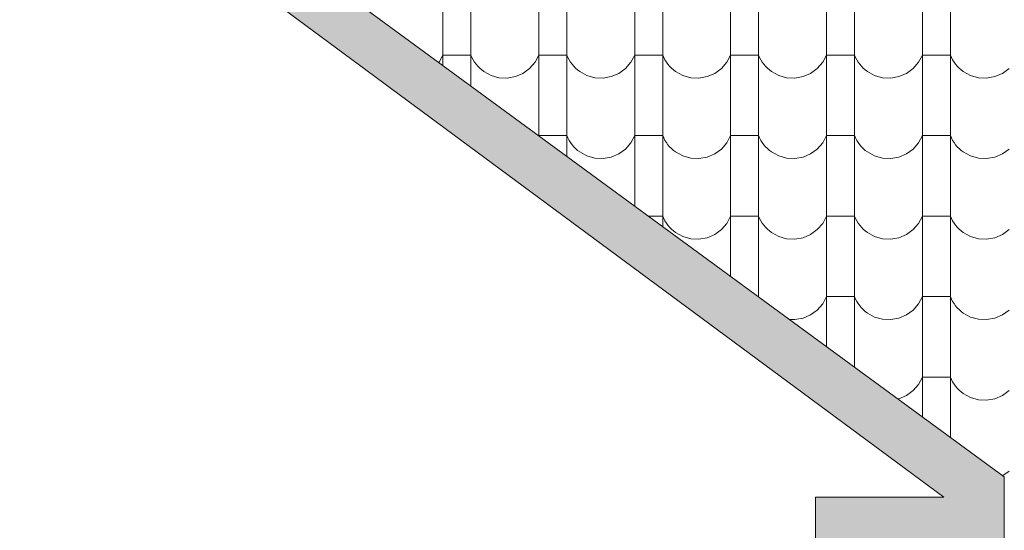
# Model space of a CAD drawing. Header units: millimetres. Extents: x -29624 to 9939, y -6894 to 6495.
# Tile 129 of 243: x -5505 to -5166, y -5498 to -5322. Entities that reach past the tile are written whole.
import ezdxf

# ---------------------------------------------------------------- set-up
doc = ezdxf.new("R2010")
doc.units = ezdxf.units.MM
doc.header["$MEASUREMENT"] = 0
doc.layers.add('810-G Ogólne', color=7, linetype='Continuous')
doc.layers.add('990-D Import IFC', color=7, linetype='Continuous')

# ---------------------------------------------------------------- blocks, each defined once
blk = doc.blocks.new('*X1836', base_point=(515069.4, 47309.9))
at = {"layer": '990-D Import IFC', "color": 251, "linetype": 'Continuous', "lineweight": 13, "true_color": 0x6a6a6a}
for p, q in [((667151.4, -40776.1), (667151.4, -41053.1)), ((667247.5, -40776.1), (667247.5, -41053.1)), ((667481.4, -40776.1), (667481.4, -41053.1)), ((667577.5, -40776.1), (667577.5, -41053.1)), ((667811.4, -40776.1), (667811.4, -41053.1)), ((667907.5, -40776.1), (667907.5, -41053.1)), ((668141.4, -40776.1), (668141.4, -41053.1)), ((668237.5, -40776.1), (668237.5, -41053.1)), ((668471.4, -40776.1), (668471.4, -41053.1)), ((668567.5, -40776.1), (668567.5, -41053.1)), ((668801.4, -40776.1), (668801.4, -41053.1)), ((668897.5, -40776.1), (668897.5, -41053.1)), ((667151.4, -41053.1), (667151.4, -41197.2)), ((667247.5, -41053.1), (667247.5, -41267.6)), ((667481.4, -41053.1), (667481.4, -41330.1)), ((667577.5, -41053.1), (667577.5, -41330.1)), ((667811.4, -41053.1), (667811.4, -41330.1)), ((667907.5, -41053.1), (667907.5, -41330.1)), ((668141.4, -41053.1), (668141.4, -41330.1)), ((668237.5, -41053.1), (668237.5, -41330.1)), ((668471.4, -41053.1), (668471.4, -41330.1)), ((668567.5, -41053.1), (668567.5, -41330.1)), ((668801.4, -41053.1), (668801.4, -41330.1)), ((668897.5, -41053.1), (668897.5, -41330.1)), ((667138.1, -41186.2), (667151.4, -41161.2)), ((667199.4, -41161.2), (667151.4, -41161.2)), ((667247.5, -41161.2), (667199.4, -41161.2)), ((667247.5, -41161.2), (667251.1, -41169.5)), ((667251.1, -41169.5), (667255.4, -41177.6)), ((667468.1, -41186.2), (667481.4, -41161.2)), ((667529.4, -41161.2), (667481.4, -41161.2)), ((667577.5, -41161.2), (667529.4, -41161.2)), ((667577.5, -41161.2), (667581.1, -41169.5)), ((667581.1, -41169.5), (667585.4, -41177.6)), ((667798.1, -41186.2), (667811.4, -41161.2)), ((667859.4, -41161.2), (667811.4, -41161.2)), ((667907.5, -41161.2), (667859.4, -41161.2)), ((667907.5, -41161.2), (667911.1, -41169.5)), ((667911.1, -41169.5), (667915.4, -41177.6)), ((668128.1, -41186.2), (668141.4, -41161.2)), ((668189.4, -41161.2), (668141.4, -41161.2)), ((668237.5, -41161.2), (668189.4, -41161.2)), ((668237.5, -41161.2), (668241.1, -41169.5)), ((668241.1, -41169.5), (668245.4, -41177.6)), ((668458.1, -41186.2), (668471.4, -41161.2)), ((668519.4, -41161.2), (668471.4, -41161.2)), ((668567.5, -41161.2), (668519.4, -41161.2)), ((668567.5, -41161.2), (668571.1, -41169.5)), ((668571.1, -41169.5), (668575.4, -41177.6)), ((668788.1, -41186.2), (668801.4, -41161.2)), ((668849.4, -41161.2), (668801.4, -41161.2)), ((668897.5, -41161.2), (668849.4, -41161.2)), ((668897.5, -41161.2), (668901.1, -41169.5)), ((668901.1, -41169.5), (668905.4, -41177.6)), ((667137.4, -41187), (667138.1, -41186.2)), ((667255.4, -41177.6), (667260.2, -41185.3)), ((667260.2, -41185.3), (667265.5, -41192.7)), ((667265.5, -41192.7), (667271.4, -41199.6)), ((667271.4, -41199.6), (667277.8, -41206.1)), ((667449.4, -41207.7), (667468.1, -41186.2)), ((667585.4, -41177.6), (667590.2, -41185.3)), ((667590.2, -41185.3), (667595.5, -41192.7)), ((667595.5, -41192.7), (667601.4, -41199.6)), ((667601.4, -41199.6), (667607.8, -41206.1)), ((667779.4, -41207.7), (667798.1, -41186.2)), ((667915.4, -41177.6), (667920.2, -41185.3)), ((667920.2, -41185.3), (667925.5, -41192.7)), ((667925.5, -41192.7), (667931.4, -41199.6)), ((667931.4, -41199.6), (667937.8, -41206.1)), ((668109.4, -41207.7), (668128.1, -41186.2)), ((668245.4, -41177.6), (668250.2, -41185.3)), ((668250.2, -41185.3), (668255.5, -41192.7)), ((668255.5, -41192.7), (668261.4, -41199.6)), ((668261.4, -41199.6), (668267.8, -41206.1)), ((668439.4, -41207.7), (668458.1, -41186.2)), ((668575.4, -41177.6), (668580.2, -41185.3)), ((668580.2, -41185.3), (668585.5, -41192.7)), ((668585.5, -41192.7), (668591.4, -41199.6)), ((668591.4, -41199.6), (668597.8, -41206.1)), ((668769.4, -41207.7), (668788.1, -41186.2)), ((668905.4, -41177.6), (668910.2, -41185.3)), ((668910.2, -41185.3), (668915.5, -41192.7)), ((668915.5, -41192.7), (668921.4, -41199.6)), ((668921.4, -41199.6), (668927.8, -41206.1)), ((667277.8, -41206.1), (667284.6, -41212.2)), ((667284.6, -41212.2), (667291.9, -41217.7)), ((667291.9, -41217.7), (667316.7, -41231.4)), ((667316.7, -41231.4), (667344.1, -41239.1)), ((667372.4, -41240.5), (667400.4, -41235.5)), ((667400.4, -41235.5), (667426.5, -41224.4)), ((667426.5, -41224.4), (667449.4, -41207.7)), ((667607.8, -41206.1), (667614.6, -41212.2)), ((667614.6, -41212.2), (667621.9, -41217.7)), ((667621.9, -41217.7), (667646.7, -41231.4)), ((667646.7, -41231.4), (667674.1, -41239.1)), ((667702.4, -41240.5), (667730.4, -41235.5)), ((667730.4, -41235.5), (667756.5, -41224.4)), ((667756.5, -41224.4), (667779.4, -41207.7)), ((667937.8, -41206.1), (667944.6, -41212.2)), ((667944.6, -41212.2), (667951.9, -41217.7)), ((667951.9, -41217.7), (667976.7, -41231.4)), ((667976.7, -41231.4), (668004.1, -41239.1)), ((668032.4, -41240.5), (668060.4, -41235.5)), ((668060.4, -41235.5), (668086.5, -41224.4)), ((668086.5, -41224.4), (668109.4, -41207.7)), ((668267.8, -41206.1), (668274.6, -41212.2)), ((668274.6, -41212.2), (668281.9, -41217.7)), ((668281.9, -41217.7), (668306.7, -41231.4)), ((668306.7, -41231.4), (668334.1, -41239.1)), ((668362.4, -41240.5), (668390.4, -41235.5)), ((668390.4, -41235.5), (668416.5, -41224.4)), ((668416.5, -41224.4), (668439.4, -41207.7)), ((668597.8, -41206.1), (668604.6, -41212.2)), ((668604.6, -41212.2), (668611.9, -41217.7)), ((668611.9, -41217.7), (668636.7, -41231.4)), ((668636.7, -41231.4), (668664.1, -41239.1)), ((668692.4, -41240.5), (668720.4, -41235.5)), ((668720.4, -41235.5), (668746.5, -41224.4)), ((668746.5, -41224.4), (668769.4, -41207.7)), ((668927.8, -41206.1), (668934.6, -41212.2)), ((668934.6, -41212.2), (668941.9, -41217.7)), ((668941.9, -41217.7), (668966.7, -41231.4)), ((668966.7, -41231.4), (668994.1, -41239.1)), ((669022.4, -41240.5), (669050.4, -41235.5)), ((669050.4, -41235.5), (669076.5, -41224.4)), ((669076.5, -41224.4), (669099.4, -41207.7)), ((667344.1, -41239.1), (667372.4, -41240.5)), ((667674.1, -41239.1), (667702.4, -41240.5)), ((668004.1, -41239.1), (668032.4, -41240.5)), ((668334.1, -41239.1), (668362.4, -41240.5)), ((668664.1, -41239.1), (668692.4, -41240.5)), ((668994.1, -41239.1), (669022.4, -41240.5)), ((667481.4, -41330.1), (667481.4, -41438.9)), ((667577.5, -41330.1), (667577.5, -41509.2)), ((667811.4, -41330.1), (667811.4, -41607.1)), ((667907.5, -41330.1), (667907.5, -41607.1)), ((668141.4, -41330.1), (668141.4, -41607.1)), ((668237.5, -41330.1), (668237.5, -41607.1)), ((668471.4, -41330.1), (668471.4, -41607.1)), ((668567.5, -41330.1), (668567.5, -41607.1)), ((668801.4, -41330.1), (668801.4, -41607.1)), ((668897.5, -41330.1), (668897.5, -41607.1)), ((667481.1, -41438.7), (667481.4, -41438.2)), ((667529.4, -41438.2), (667481.4, -41438.2)), ((667577.5, -41438.2), (667529.4, -41438.2)), ((667577.5, -41438.2), (667581.1, -41446.5)), ((667798.1, -41463.2), (667811.4, -41438.2)), ((667859.4, -41438.2), (667811.4, -41438.2)), ((667907.5, -41438.2), (667859.4, -41438.2)), ((667907.5, -41438.2), (667911.1, -41446.5)), ((668128.1, -41463.2), (668141.4, -41438.2)), ((668189.4, -41438.2), (668141.4, -41438.2)), ((668237.5, -41438.2), (668189.4, -41438.2)), ((668237.5, -41438.2), (668241.1, -41446.5)), ((668458.1, -41463.2), (668471.4, -41438.2)), ((668519.4, -41438.2), (668471.4, -41438.2)), ((668567.5, -41438.2), (668519.4, -41438.2)), ((668567.5, -41438.2), (668571.1, -41446.5)), ((668788.1, -41463.2), (668801.4, -41438.2)), ((668849.4, -41438.2), (668801.4, -41438.2)), ((668897.5, -41438.2), (668849.4, -41438.2)), ((668897.5, -41438.2), (668901.1, -41446.5)), ((667581.1, -41446.5), (667585.4, -41454.6)), ((667585.4, -41454.6), (667590.2, -41462.3)), ((667590.2, -41462.3), (667595.5, -41469.7)), ((667595.5, -41469.7), (667601.4, -41476.6)), ((667779.4, -41484.7), (667798.1, -41463.2)), ((667911.1, -41446.5), (667915.4, -41454.6)), ((667915.4, -41454.6), (667920.2, -41462.3)), ((667920.2, -41462.3), (667925.5, -41469.7)), ((667925.5, -41469.7), (667931.4, -41476.6)), ((668109.4, -41484.7), (668128.1, -41463.2)), ((668241.1, -41446.5), (668245.4, -41454.6)), ((668245.4, -41454.6), (668250.2, -41462.3)), ((668250.2, -41462.3), (668255.5, -41469.7)), ((668255.5, -41469.7), (668261.4, -41476.6)), ((668439.4, -41484.7), (668458.1, -41463.2)), ((668571.1, -41446.5), (668575.4, -41454.6)), ((668575.4, -41454.6), (668580.2, -41462.3)), ((668580.2, -41462.3), (668585.5, -41469.7)), ((668585.5, -41469.7), (668591.4, -41476.6)), ((668769.4, -41484.7), (668788.1, -41463.2)), ((668901.1, -41446.5), (668905.4, -41454.6)), ((668905.4, -41454.6), (668910.2, -41462.3)), ((668910.2, -41462.3), (668915.5, -41469.7)), ((668915.5, -41469.7), (668921.4, -41476.6)), ((667601.4, -41476.6), (667607.8, -41483.1)), ((667607.8, -41483.1), (667614.6, -41489.2)), ((667614.6, -41489.2), (667621.9, -41494.7)), ((667621.9, -41494.7), (667646.7, -41508.4)), ((667646.7, -41508.4), (667674.1, -41516.1)), ((667730.4, -41512.5), (667756.5, -41501.4)), ((667756.5, -41501.4), (667779.4, -41484.7)), ((667931.4, -41476.6), (667937.8, -41483.1)), ((667937.8, -41483.1), (667944.6, -41489.2)), ((667944.6, -41489.2), (667951.9, -41494.7)), ((667951.9, -41494.7), (667976.7, -41508.4)), ((667976.7, -41508.4), (668004.1, -41516.1)), ((668060.4, -41512.5), (668086.5, -41501.4)), ((668086.5, -41501.4), (668109.4, -41484.7)), ((668261.4, -41476.6), (668267.8, -41483.1)), ((668267.8, -41483.1), (668274.6, -41489.2)), ((668274.6, -41489.2), (668281.9, -41494.7)), ((668281.9, -41494.7), (668306.7, -41508.4)), ((668306.7, -41508.4), (668334.1, -41516.1)), ((668390.4, -41512.5), (668416.5, -41501.4)), ((668416.5, -41501.4), (668439.4, -41484.7)), ((668591.4, -41476.6), (668597.8, -41483.1)), ((668597.8, -41483.1), (668604.6, -41489.2)), ((668604.6, -41489.2), (668611.9, -41494.7)), ((668611.9, -41494.7), (668636.7, -41508.4)), ((668636.7, -41508.4), (668664.1, -41516.1)), ((668720.4, -41512.5), (668746.5, -41501.4)), ((668746.5, -41501.4), (668769.4, -41484.7)), ((668921.4, -41476.6), (668927.8, -41483.1)), ((668927.8, -41483.1), (668934.6, -41489.2)), ((668934.6, -41489.2), (668941.9, -41494.7)), ((668941.9, -41494.7), (668966.7, -41508.4)), ((668966.7, -41508.4), (668994.1, -41516.1)), ((669050.4, -41512.5), (669076.5, -41501.4)), ((669076.5, -41501.4), (669099.4, -41484.7)), ((667674.1, -41516.1), (667702.4, -41517.5)), ((667702.4, -41517.5), (667730.4, -41512.5)), ((668004.1, -41516.1), (668032.4, -41517.5)), ((668032.4, -41517.5), (668060.4, -41512.5)), ((668334.1, -41516.1), (668362.4, -41517.5)), ((668362.4, -41517.5), (668390.4, -41512.5)), ((668664.1, -41516.1), (668692.4, -41517.5)), ((668692.4, -41517.5), (668720.4, -41512.5)), ((668994.1, -41516.1), (669022.4, -41517.5)), ((669022.4, -41517.5), (669050.4, -41512.5)), ((667811.4, -41607.1), (667811.4, -41680.5)), ((667907.5, -41607.1), (667907.5, -41750.9)), ((668141.4, -41607.1), (668141.4, -41884.1)), ((668237.5, -41607.1), (668237.5, -41884.1)), ((668471.4, -41607.1), (668471.4, -41884.1)), ((668567.5, -41607.1), (668567.5, -41884.1)), ((668801.4, -41607.1), (668801.4, -41884.1)), ((668897.5, -41607.1), (668897.5, -41884.1)), ((667859.4, -41715.2), (667858.7, -41715.2)), ((667907.5, -41715.2), (667859.4, -41715.2)), ((667907.5, -41715.2), (667911.1, -41723.5)), ((667911.1, -41723.5), (667915.4, -41731.6)), ((667915.4, -41731.6), (667920.2, -41739.3)), ((667920.2, -41739.3), (667925.5, -41746.7)), ((668109.4, -41761.7), (668128.1, -41740.2)), ((668128.1, -41740.2), (668141.4, -41715.2)), ((668189.4, -41715.2), (668141.4, -41715.2)), ((668237.5, -41715.2), (668189.4, -41715.2)), ((668237.5, -41715.2), (668241.1, -41723.5)), ((668241.1, -41723.5), (668245.4, -41731.6)), ((668245.4, -41731.6), (668250.2, -41739.3)), ((668250.2, -41739.3), (668255.5, -41746.7)), ((668439.4, -41761.7), (668458.1, -41740.2)), ((668458.1, -41740.2), (668471.4, -41715.2)), ((668519.4, -41715.2), (668471.4, -41715.2)), ((668567.5, -41715.2), (668519.4, -41715.2)), ((668567.5, -41715.2), (668571.1, -41723.5)), ((668571.1, -41723.5), (668575.4, -41731.6)), ((668575.4, -41731.6), (668580.2, -41739.3)), ((668580.2, -41739.3), (668585.5, -41746.7)), ((668769.4, -41761.7), (668788.1, -41740.2)), ((668788.1, -41740.2), (668801.4, -41715.2)), ((668849.4, -41715.2), (668801.4, -41715.2)), ((668897.5, -41715.2), (668849.4, -41715.2)), ((668897.5, -41715.2), (668901.1, -41723.5)), ((668901.1, -41723.5), (668905.4, -41731.6)), ((668905.4, -41731.6), (668910.2, -41739.3)), ((668910.2, -41739.3), (668915.5, -41746.7)), ((667925.5, -41746.7), (667931.4, -41753.6)), ((667931.4, -41753.6), (667937.8, -41760.1)), ((667937.8, -41760.1), (667944.6, -41766.2)), ((667944.6, -41766.2), (667951.9, -41771.7)), ((667951.9, -41771.7), (667976.7, -41785.4)), ((668060.4, -41789.5), (668086.5, -41778.4)), ((668086.5, -41778.4), (668109.4, -41761.7)), ((668255.5, -41746.7), (668261.4, -41753.6)), ((668261.4, -41753.6), (668267.8, -41760.1)), ((668267.8, -41760.1), (668274.6, -41766.2)), ((668274.6, -41766.2), (668281.9, -41771.7)), ((668281.9, -41771.7), (668306.7, -41785.4)), ((668390.4, -41789.5), (668416.5, -41778.4)), ((668416.5, -41778.4), (668439.4, -41761.7)), ((668585.5, -41746.7), (668591.4, -41753.6)), ((668591.4, -41753.6), (668597.8, -41760.1)), ((668597.8, -41760.1), (668604.6, -41766.2)), ((668604.6, -41766.2), (668611.9, -41771.7)), ((668611.9, -41771.7), (668636.7, -41785.4)), ((668720.4, -41789.5), (668746.5, -41778.4)), ((668746.5, -41778.4), (668769.4, -41761.7)), ((668915.5, -41746.7), (668921.4, -41753.6)), ((668921.4, -41753.6), (668927.8, -41760.1)), ((668927.8, -41760.1), (668934.6, -41766.2)), ((668934.6, -41766.2), (668941.9, -41771.7)), ((668941.9, -41771.7), (668966.7, -41785.4)), ((669050.4, -41789.5), (669076.5, -41778.4)), ((669076.5, -41778.4), (669099.4, -41761.7)), ((667976.7, -41785.4), (668004.1, -41793.1)), ((668004.1, -41793.1), (668032.4, -41794.5)), ((668032.4, -41794.5), (668060.4, -41789.5)), ((668306.7, -41785.4), (668334.1, -41793.1)), ((668334.1, -41793.1), (668362.4, -41794.5)), ((668362.4, -41794.5), (668390.4, -41789.5)), ((668636.7, -41785.4), (668664.1, -41793.1)), ((668664.1, -41793.1), (668692.4, -41794.5)), ((668692.4, -41794.5), (668720.4, -41789.5)), ((668966.7, -41785.4), (668994.1, -41793.1)), ((668994.1, -41793.1), (669022.4, -41794.5)), ((669022.4, -41794.5), (669050.4, -41789.5)), ((668141.4, -41884.1), (668141.4, -41922.1)), ((668237.5, -41884.1), (668237.5, -41992.5)), ((668471.4, -41884.1), (668471.4, -42161.1)), ((668567.5, -41884.1), (668567.5, -42161.1)), ((668801.4, -41884.1), (668801.4, -42161.1)), ((668897.5, -41884.1), (668897.5, -42161.1)), ((668237.5, -41992.2), (668237, -41992.2)), ((668237.5, -41992.2), (668237.7, -41992.6)), ((668458.1, -42017.2), (668471.4, -41992.2)), ((668519.4, -41992.2), (668471.4, -41992.2)), ((668567.5, -41992.2), (668519.4, -41992.2)), ((668567.5, -41992.2), (668571.1, -42000.5)), ((668571.1, -42000.5), (668575.4, -42008.6)), ((668575.4, -42008.6), (668580.2, -42016.3)), ((668580.2, -42016.3), (668585.5, -42023.7)), ((668788.1, -42017.2), (668801.4, -41992.2)), ((668849.4, -41992.2), (668801.4, -41992.2)), ((668897.5, -41992.2), (668849.4, -41992.2)), ((668897.5, -41992.2), (668901.1, -42000.5)), ((668901.1, -42000.5), (668905.4, -42008.6)), ((668905.4, -42008.6), (668910.2, -42016.3)), ((668910.2, -42016.3), (668915.5, -42023.7)), ((668416.5, -42055.4), (668439.4, -42038.7)), ((668439.4, -42038.7), (668458.1, -42017.2)), ((668585.5, -42023.7), (668591.4, -42030.6)), ((668591.4, -42030.6), (668597.8, -42037.1)), ((668597.8, -42037.1), (668604.6, -42043.2)), ((668604.6, -42043.2), (668611.9, -42048.7)), ((668611.9, -42048.7), (668636.7, -42062.4)), ((668746.5, -42055.4), (668769.4, -42038.7)), ((668769.4, -42038.7), (668788.1, -42017.2)), ((668915.5, -42023.7), (668921.4, -42030.6)), ((668921.4, -42030.6), (668927.8, -42037.1)), ((668927.8, -42037.1), (668934.6, -42043.2)), ((668934.6, -42043.2), (668941.9, -42048.7)), ((668941.9, -42048.7), (668966.7, -42062.4)), ((669076.5, -42055.4), (669099.4, -42038.7)), ((668344.1, -42070.6), (668362.4, -42071.5)), ((668362.4, -42071.5), (668390.4, -42066.5)), ((668390.4, -42066.5), (668416.5, -42055.4)), ((668636.7, -42062.4), (668664.1, -42070.1)), ((668664.1, -42070.1), (668692.4, -42071.5)), ((668692.4, -42071.5), (668720.4, -42066.5)), ((668720.4, -42066.5), (668746.5, -42055.4)), ((668966.7, -42062.4), (668994.1, -42070.1)), ((668994.1, -42070.1), (669022.4, -42071.5)), ((669022.4, -42071.5), (669050.4, -42066.5)), ((669050.4, -42066.5), (669076.5, -42055.4)), ((668471.4, -42161.1), (668471.4, -42163.8)), ((668567.5, -42161.1), (668567.5, -42234.1)), ((668801.4, -42161.1), (668801.4, -42405.4)), ((668897.5, -42161.1), (668897.5, -42438.1)), ((668788.1, -42294.2), (668801.4, -42269.2)), ((668849.4, -42269.2), (668801.4, -42269.2)), ((668897.5, -42269.2), (668849.4, -42269.2)), ((668897.5, -42269.2), (668901.1, -42277.5)), ((668901.1, -42277.5), (668905.4, -42285.6)), ((668905.4, -42285.6), (668910.2, -42293.3)), ((668746.5, -42332.4), (668769.4, -42315.7)), ((668769.4, -42315.7), (668788.1, -42294.2)), ((668910.2, -42293.3), (668915.5, -42300.7)), ((668915.5, -42300.7), (668921.4, -42307.6)), ((668921.4, -42307.6), (668927.8, -42314.1)), ((668927.8, -42314.1), (668934.6, -42320.2)), ((668934.6, -42320.2), (668941.9, -42325.7)), ((669076.5, -42332.4), (669099.4, -42315.7)), ((668717.6, -42344), (668720.4, -42343.5)), ((668720.4, -42343.5), (668746.5, -42332.4)), ((668941.9, -42325.7), (668966.7, -42339.4)), ((668966.7, -42339.4), (668994.1, -42347.1)), ((668994.1, -42347.1), (669022.4, -42348.5)), ((669022.4, -42348.5), (669050.4, -42343.5)), ((669050.4, -42343.5), (669076.5, -42332.4)), ((668897.5, -42438.1), (668897.5, -42475.7)), ((669078.2, -42608.1), (669099.4, -42592.7))]:
    blk.add_line(p, q, dxfattribs=at)
blk = doc.blocks.new('Wypełnienie_28_3', base_point=(515069.4, 47309.9))
at = {"layer": '990-D Import IFC', "color": 251, "linetype": 'Continuous', "lineweight": 13, "true_color": 0x6a6a6a}
blk.add_blockref('*X1836', (515069.4, 47309.9), dxfattribs=at)

msp = doc.modelspace()

# ---------------------------------------------------------------- hatches: boundary and pattern name
at = {"layer": '810-G Ogólne', "linetype": 'Continuous', "lineweight": 13}
msp.add_hatch(color=7, dxfattribs=at).paths.add_polyline_path([(-5730.933, -5084.481), (-5186.892, -5486.481), (-5231.132, -5486.481), (-5231.132, -5501.481), (-5231.132, -6378.481), (-5216.132, -6378.481), (-5216.132, -5501.481), (-5176.132, -5501.481), (-5166.132, -5501.481), (-5166.132, -5479.481), (-5705.593, -5084.481)])

# ---------------------------------------------------------------- linework, layer by layer
at = {"layer": '810-G Ogólne', "color": 7, "linetype": 'Continuous', "lineweight": 13}
msp.add_lwpolyline([(-5730.933, -5084.481), (-5186.892, -5486.481), (-5231.132, -5486.481), (-5231.132, -5501.481), (-5231.132, -6378.481), (-5216.132, -6378.481), (-5216.132, -5501.481), (-5176.132, -5501.481), (-5166.132, -5501.481), (-5166.132, -5479.481), (-5705.593, -5084.481)], close=True, dxfattribs=at)

# ---------------------------------------------------------------- block references
at = {"layer": '990-D Import IFC', "color": 251, "linetype": 'Continuous', "lineweight": 13, "true_color": 0x6a6a6a, "xscale": 0.1, "yscale": 0.1, "zscale": 0.1}
msp.add_blockref('Wypełnienie_28_3', (-20567.507, 3512.683), dxfattribs=at)

doc.saveas('drawing.dxf')
